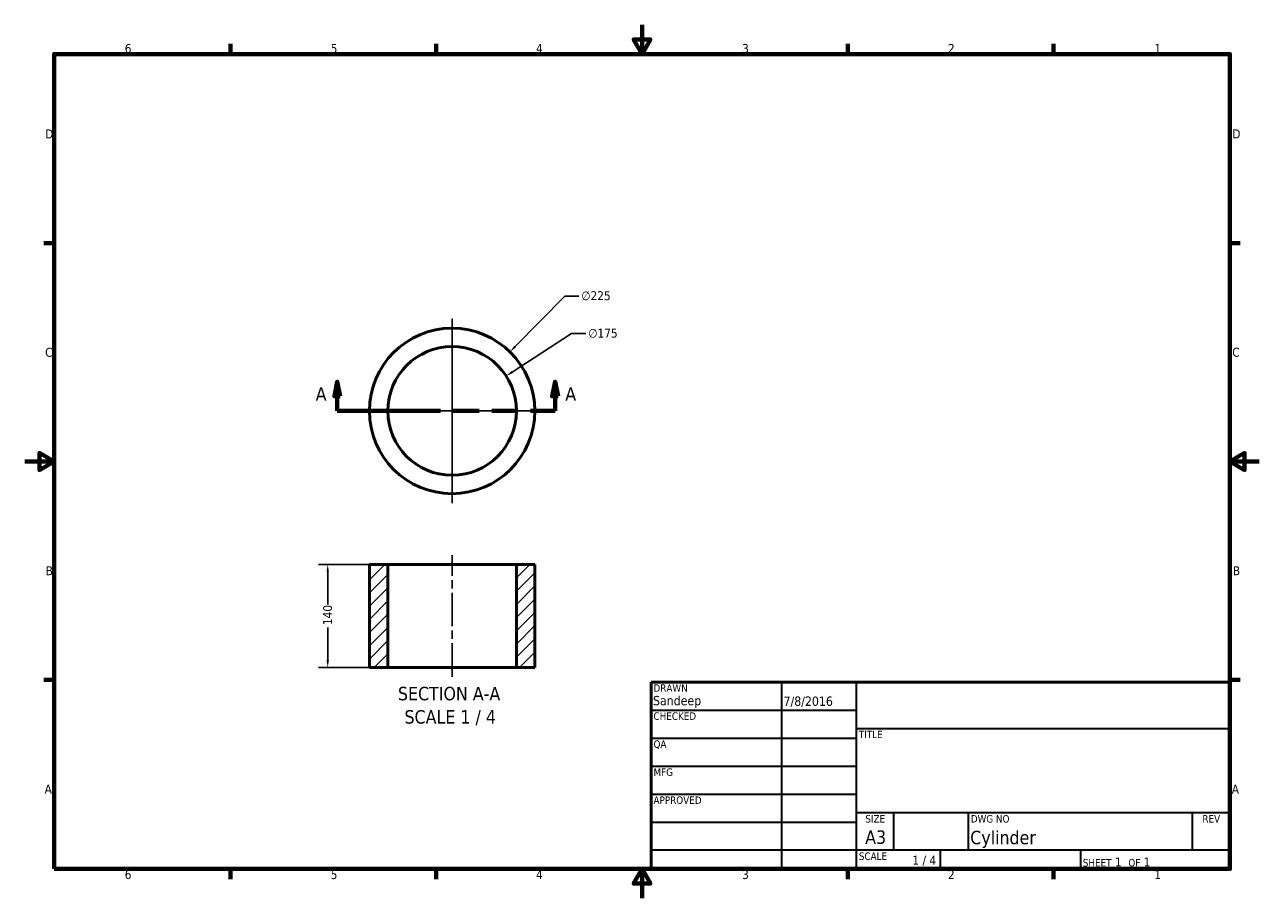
# Model space of a CAD drawing. Header units: millimetres. Extents: x 0 to 1680, y 0 to 1188.
import ezdxf
from ezdxf.enums import TextEntityAlignment as Align

# ---------------------------------------------------------------- set-up
doc = ezdxf.new("R2010")
doc.units = ezdxf.units.MM
doc.header["$LTSCALE"] = 4
doc.linetypes.add('CHAIN', pattern=[0.7087, 0.4724, -0.0591, 0.1181, -0.0591])
doc.linetypes.add('DOUBLE_DASH_CHAIN', pattern=[1.2403, 0.6614, -0.0827, 0.1654, -0.0827, 0.1654, -0.0827])
for name, color, linetype, lineweight in [('Border (ANSI)', 7, 'Continuous', 70), ('Center Mark (ANSI)', 7, 'Continuous', 25), ('Centerline (ANSI)', 7, 'Continuous', 25), ('Dimension (ANSI)', 7, 'Continuous', 25), ('Hatch (ANSI)', 7, 'Continuous', 18), ('Section Line (ANSI)', 7, 'DOUBLE_DASH_CHAIN', 70), ('Symbol (ANSI)', 7, 'Continuous', 25), ('Title (ANSI)', 7, 'Continuous', 50), ('Visible (ANSI)', 7, 'Continuous', 50)]:
    doc.layers.add(name, color=color, linetype=linetype, lineweight=lineweight)
doc.styles.add('Label Text (ANSI)', font='tahoma.ttf')
doc.styles.add('Note Text (ANSI)', font='tahoma.ttf')
doc.styles.add('Text Style30', font='tahoma.ttf')
doc.styles.add('Text Style38', font='tahoma.ttf')
doc.styles.add('Text Style39', font='tahoma.ttf')
doc.dimstyles.new('Default - mm (ANSI)', dxfattribs={"dimscale": 4, "dimtxt": 3.048, "dimasz": 2.5, "dimexe": 3.175, "dimexo": 1.6002, "dimgap": 0.8, "dimtad": 0, "dimtoh": 1, "dimrnd": 1e-08, "dimzin": 4, "dimdsep": 46, "dimtxsty": 'Note Text (ANSI)', "dimcen": 0.09, "dimdle": 10, "dimclrd": 256, "dimclre": 256, "dimclrt": 256, "dimadec": 1, "dimazin": 1, "dimtfac": 1, "dimtofl": 0, "dimtmove": 0, "dimatfit": 3, "dimfxl": 1, "dimtolj": 1, "dimtzin": 4, "dimlwd": -1, "dimlwe": -1, "dimarcsym": 0})

# ---------------------------------------------------------------- blocks, each defined once
blk = doc.blocks.new('Borders Default Border')
at = {"layer": 'Border (ANSI)'}
for p, q in [((70, 287), (70, 290.45)), ((140, 287), (140, 290.45)), ((280, 287), (280, 290.45)), ((350, 287), (350, 290.45)), ((10, 222.75), (6.55, 222.75)), ((410, 222.75), (413.45, 222.75)), ((10, 74.25), (6.55, 74.25)), ((410, 74.25), (413.45, 74.25)), ((70, 10), (70, 6.55)), ((140, 10), (140, 6.55)), ((280, 10), (280, 6.55)), ((350, 10), (350, 6.55))]:
    blk.add_line(p, q, dxfattribs=at)
at = {"layer": 'Border (ANSI)', "flags": 128}
for points in [[(210, 297), (210, 287), (207.11, 292), (212.89, 292), (210, 287)], [(10, 10), (10, 287), (410, 287), (410, 10), (10, 10)], [(0, 148.5), (10, 148.5), (5, 151.39), (5, 145.61), (10, 148.5)], [(420, 148.5), (410, 148.5), (415, 151.39), (415, 145.61), (410, 148.5)], [(210, 0), (210, 10), (207.11, 5), (212.89, 5), (210, 10)]]:
    blk.add_lwpolyline(points, dxfattribs=at)
at = {"layer": 'Border (ANSI)', "char_height": 3.05, "attachment_point": 7, "style": 'Note Text (ANSI)'}
for s, insert in [('6', (34.03, 287.34)), ('5', (104.11, 287.34)), ('4', (173.94, 287.4)), ('3', (244.05, 287.34)), ('2', (314.08, 287.4)), ('1', (384.31, 287.4)), ('D', (6.96, 258.35)), ('D', (410.81, 258.35)), ('C', (6.95, 184.05)), ('C', (410.8, 184.05)), ('B', (7.15, 109.85)), ('B', (410.99, 109.85)), ('A', (6.78, 35.6)), ('A', (410.63, 35.6)), ('6', (34.03, 6.49)), ('5', (104.11, 6.49)), ('4', (173.94, 6.55)), ('3', (244.05, 6.49)), ('2', (314.08, 6.55)), ('1', (384.31, 6.55))]:
    blk.add_mtext(s, dxfattribs=dict(at, insert=insert))
blk = doc.blocks.new('Title Blocks ANSI - Large')
at = {"layer": 'Title (ANSI)'}
for p, q in [((127, 189.23), (127, 125.73)), ((323.85, 189.23), (127, 189.23)), ((323.85, 125.73), (323.85, 189.23)), ((127, 125.73), (323.85, 125.73))]:
    blk.add_line(p, q, dxfattribs=at)
at = {"layer": 'Title (ANSI)', "lineweight": 35}
for p, q in [((171.45, 125.73), (171.45, 189.23)), ((196.85, 125.73), (196.85, 189.23)), ((127, 179.7), (196.85, 179.7)), ((196.85, 173.48), (323.85, 173.48)), ((127, 170.18), (196.85, 170.18)), ((127, 160.65), (196.85, 160.65)), ((127, 151.13), (196.85, 151.13)), ((323.85, 144.78), (196.85, 144.78)), ((209.55, 132.08), (209.55, 144.78)), ((234.95, 132.08), (234.95, 144.78)), ((311.15, 132.08), (311.15, 144.78)), ((127, 141.6), (196.85, 141.6)), ((196.85, 132.08), (127, 132.08)), ((323.85, 132.08), (196.85, 132.08)), ((225.3, 132.08), (225.3, 125.73)), ((273.05, 132.08), (273.05, 125.73))]:
    blk.add_line(p, q, dxfattribs=at)
at = {"layer": 'Title (ANSI)', "style": 'Text Style38'}
for s, p in [('DRAWN', (127.76, 188.47)), ('CHECKED', (127.76, 178.94)), ('TITLE', (197.61, 172.72)), ('QA', (127.76, 169.42)), ('MFG', (127.76, 159.89)), ('APPROVED', (127.76, 150.37)), ('DWG NO', (235.71, 144.02)), ('SCALE', (197.61, 131.32))]:
    blk.add_text(s, height=2.54, dxfattribs=at).set_placement(p, align=Align.TOP_LEFT)
for s, p in [('SIZE', (203.2, 144.02)), ('REV', (317.5, 144.02))]:
    blk.add_text(s, height=2.54, dxfattribs=at).set_placement(p, align=Align.TOP_CENTER)
at = {"layer": 'Title (ANSI)', "insert": (273.81, 126.49), "char_height": 3.048, "attachment_point": 7, "style": 'Note Text (ANSI)'}
blk.add_mtext('\\fTahoma|b0|i0;\\H2.5400;SHEET\\fTahoma|b0|i0;\\H3.0480; 1  \\fTahoma|b0|i0;\\H2.5400;OF\\fTahoma|b0|i0;\\H3.0480; 1 ', dxfattribs=at)
at = {"layer": 'Title (ANSI)'}
for tag, p, height, style in [('AUTHOR_001', (127.6, 181.35), 3.17, 'Text Style39'), ('CREATION_DATE_001', (172, 181.16), 3.17, 'Text Style39'), ('Sheet_Size_001', (199.78, 134.24), 4.57, 'Text Style30'), ('PART_NUMBER_001', (235.51, 134.11), 4.57, 'Text Style30'), ('Initial_View_Scale_001', (215.84, 127.15), 3.05, 'Note Text (ANSI)')]:
    blk.add_attdef(tag, p, '', height=height, dxfattribs=dict(at, style=style))
at = {"layer": 'Title (ANSI)', "style": 'Text Style39'}
for tag, p in [('COMPANY', (260.35, 181.36)), ('REVISION_NUMBER', (317.5, 136.52))]:
    blk.add_attdef(tag, text='', height=3.17, dxfattribs=at).set_placement(p, align=Align.MIDDLE_CENTER)
for tag, p in [('CHECKED_BY', (127.76, 170.94)), ('CHECKED_DATE', (172.21, 170.94)), ('MFG_APPROVED_BY', (127.76, 151.89)), ('MFG_APPROVED_DATE', (172.21, 151.89)), ('ENG_APPROVED_BY', (127.76, 142.37)), ('ENG_APPROVAL_DATE', (172.21, 142.37))]:
    blk.add_attdef(tag, text='', height=3.17, dxfattribs=at).set_placement(p, align=Align.BOTTOM_LEFT)
at = {"layer": 'Title (ANSI)', "style": 'Text Style30'}
blk.add_attdef('TITLE', text='', height=4.57, dxfattribs=at).set_placement((197.61, 158.06), align=Align.MIDDLE_LEFT)
blk = doc.blocks.new('2dTransSection0')
at = {"layer": 'Section Line (ANSI)', "linetype": 'Continuous'}
for p, q in [((106.35, 175.69), (105.35, 170.69)), ((106.35, 170.69), (106.35, 175.69)), ((107.35, 170.69), (106.35, 175.69)), ((180.43, 175.69), (179.43, 170.69)), ((180.43, 170.69), (180.43, 175.69)), ((181.43, 170.69), (180.43, 175.69)), ((105.35, 170.69), (107.35, 170.69)), ((106.35, 165.69), (106.35, 170.69)), ((179.43, 170.69), (181.43, 170.69)), ((180.43, 165.69), (180.43, 170.69)), ((106.35, 165.69), (114.68, 165.69)), ((172.09, 165.69), (180.43, 165.69))]:
    blk.add_line(p, q, dxfattribs=at)
at = {"layer": 'Section Line (ANSI)', "linetype": 'DOUBLE_DASH_CHAIN', "ltscale": 13.252275}
blk.add_line((106.35, 165.69), (180.43, 165.69), dxfattribs=at)
at = {"layer": 'Section Line (ANSI)', "linetype": 'Continuous', "flags": 128}
for points in [[(107.35, 170.69), (106.35, 175.69), (105.35, 170.69), (107.35, 170.69)], [(181.43, 170.69), (180.43, 175.69), (179.43, 170.69), (181.43, 170.69)]]:
    blk.add_lwpolyline(points, dxfattribs=at)
at = {"layer": 'Section Line (ANSI)'}
for points in [[(107.35, 170.69), (106.35, 175.69), (105.35, 170.69), (107.35, 170.69)], [(181.43, 170.69), (180.43, 175.69), (179.43, 170.69), (181.43, 170.69)]]:
    blk.add_solid(points, dxfattribs=at)
at = {"layer": 'Section Line (ANSI)', "char_height": 4.57, "attachment_point": 7, "style": 'Label Text (ANSI)'}
for insert in [(98.99, 169.19), (183.9, 169.19)]:
    blk.add_mtext('A', dxfattribs=dict(at, insert=insert))
blk = doc.blocks.new('*D7')
at = {"layer": 'Defpoints', "color": 0, "transparency": 16777216}
for p in [(660.3, 743.1), (502.8, 582.4)]:
    blk.add_point(p, dxfattribs=at)
at = {"layer": 'Dimension (ANSI)', "transparency": 16777216}
for p, q in [((734.8, 819), (667.3, 750.2)), ((754.2, 819), (734.8, 819)), ((581.2, 662.7), (582, 662.7)), ((581.6, 662.4), (581.6, 663.1))]:
    blk.add_line(p, q, dxfattribs=at)
blk.add_solid([(666.2, 751.4), (668.5, 749.1), (660.3, 743.1)], dxfattribs=at)
at = {"layer": 'Dimension (ANSI)', "transparency": 16777216, "insert": (757.4, 825.6), "char_height": 12.19, "attachment_point": 1, "style": 'Note Text (ANSI)'}
blk.add_mtext('\\A1;∅225', dxfattribs=at)
blk = doc.blocks.new('*D8')
at = {"layer": 'Defpoints', "color": 0, "transparency": 16777216}
for p in [(655.1, 710.3), (508.1, 615.2)]:
    blk.add_point(p, dxfattribs=at)
at = {"layer": 'Dimension (ANSI)', "transparency": 16777216}
for p, q in [((744.2, 768), (663.4, 715.7)), ((763.7, 768), (744.2, 768)), ((581.2, 662.7), (582, 662.7)), ((581.6, 662.4), (581.6, 663.1))]:
    blk.add_line(p, q, dxfattribs=at)
blk.add_solid([(662.5, 717.1), (664.4, 714.3), (655.1, 710.3)], dxfattribs=at)
at = {"layer": 'Dimension (ANSI)', "transparency": 16777216, "insert": (766.9, 774.6), "char_height": 12.19, "attachment_point": 1, "style": 'Note Text (ANSI)'}
blk.add_mtext('\\A1;∅175', dxfattribs=at)
blk = doc.blocks.new('*D9')
at = {"layer": 'Defpoints', "color": 0, "transparency": 16777216}
for p in [(494.1, 454), (412.3, 314), (494.1, 314)]:
    blk.add_point(p, dxfattribs=at)
at = {"layer": 'Dimension (ANSI)', "transparency": 16777216}
for p, q in [((487.7, 454), (399.6, 454)), ((412.3, 444), (412.3, 399.6)), ((412.3, 324), (412.3, 368.3)), ((487.7, 314), (399.6, 314))]:
    blk.add_line(p, q, dxfattribs=at)
for points in [[(410.7, 444), (414, 444), (412.3, 454)], [(410.7, 324), (414, 324), (412.3, 314)]]:
    blk.add_solid(points, dxfattribs=at)
at = {"layer": 'Dimension (ANSI)', "transparency": 16777216, "insert": (406, 371.5), "char_height": 12.19, "attachment_point": 1, "rotation": 90, "style": 'Note Text (ANSI)'}
blk.add_mtext('\\A1;140', dxfattribs=at)

msp = doc.modelspace()

# ---------------------------------------------------------------- hatches: boundary and pattern name
at = {"layer": 'Hatch (ANSI)'}
h = msp.add_hatch(dxfattribs=at)
h.set_pattern_fill('ANSI31', color=256, scale=101.6, style=0)
h.set_pattern_definition([(45, (0, 0), (-8.98026, 8.98026), [])])
h.paths.add_polyline_path([(469.1, 453.98), (469.1, 313.98), (494.1, 313.98), (494.1, 453.98)])
h.paths.add_polyline_path([(694.1, 313.98), (694.1, 453.98), (669.1, 453.98), (669.1, 313.98)])

# ---------------------------------------------------------------- linework, layer by layer
at = {"layer": 'Center Mark (ANSI)', "linetype": 'CHAIN', "ltscale": 24.192183}
for p, q in [((581.6, 787.95), (581.6, 537.55)), ((581.6, 762.95), (581.6, 562.55)), ((706.8, 662.75), (456.4, 662.75)), ((681.8, 662.75), (481.4, 662.75))]:
    msp.add_line(p, q, dxfattribs=at)
at = {"layer": 'Centerline (ANSI)', "linetype": 'CHAIN', "ltscale": 24.192183}
msp.add_line((581.6, 301.28), (581.6, 466.68), dxfattribs=at)
at = {"layer": 'Visible (ANSI)'}
for p, q in [((469.1, 453.98), (469.1, 313.98)), ((494.1, 453.98), (469.1, 453.98)), ((494.1, 313.98), (494.1, 453.98)), ((494.1, 453.98), (669.1, 453.98)), ((694.1, 453.98), (669.1, 453.98)), ((669.1, 453.98), (669.1, 313.98)), ((694.1, 313.98), (694.1, 453.98)), ((469.1, 313.98), (494.1, 313.98)), ((669.1, 313.98), (494.1, 313.98)), ((669.1, 313.98), (694.1, 313.98))]:
    msp.add_line(p, q, dxfattribs=at)
for radius in [112.5, 87.5]:
    msp.add_circle((581.6, 662.75), radius, dxfattribs=at)

# ---------------------------------------------------------------- block references
at = {"xscale": 4, "yscale": 4, "zscale": 4}
msp.add_blockref('Borders Default Border', (0, 0), dxfattribs=at)
msp.add_blockref('Title Blocks ANSI - Large', (344.6, -462.92), dxfattribs=at).add_auto_attribs({'AUTHOR_001': 'Sandeep', 'CREATION_DATE_001': '7/8/2016', 'PART_NUMBER_001': 'Cylinder', 'Sheet_Size_001': 'A3', 'Initial_View_Scale_001': '1 / 4'})
at = {"layer": 'Section Line (ANSI)', "xscale": 4, "yscale": 4, "zscale": 4}
msp.add_blockref('2dTransSection0', (0, 0), dxfattribs=at)

# ---------------------------------------------------------------- texts
at = {"layer": 'Symbol (ANSI)', "char_height": 18.288, "attachment_point": 7, "style": 'Label Text (ANSI)'}
for s, insert in [('SECTION A-A', (507.9, 268.92)), ('SCALE 1 / 4', (516.81, 235.22))]:
    msp.add_mtext(s, dxfattribs=dict(at, insert=insert))

# ---------------------------------------------------------------- dimensions: what is measured, and where the dimension line sits
at = {"layer": 'Dimension (ANSI)'}
for p1, p2, picture, middle in [((502.84, 582.41), (660.35, 743.09), '*D7', (777.01, 819)), ((508.14, 615.2), (655.05, 710.3), '*D8', (786.49, 768.03))]:
    dim = msp.add_diameter_dim_2p(p1=p1, p2=p2, dimstyle='Default - mm (ANSI)', override={"dimgap": 0.8, "dimtih": 1, "dimdec": 0, "dimlfac": 1, "dimtol": 0, "dimlim": 0, "dimtp": 0, "dimtm": 0, "dimtdec": 2}, dxfattribs=at)
    dim.commit()
    dim.dimension.update_dxf_attribs({"geometry": picture, "text_midpoint": middle, "dimtype": 163})
dim = msp.add_linear_dim(base=(412.35, 313.98), p1=(494.1, 453.98), p2=(494.1, 313.98), angle=90, dimstyle='Default - mm (ANSI)', override={"dimgap": 0.8, "dimtoh": 0, "dimdec": 0, "dimtol": 0, "dimlim": 0, "dimtp": 0, "dimtm": 0, "dimtdec": 2, "dimatfit": 1}, dxfattribs=at)
dim.commit()
dim.dimension.update_dxf_attribs({"geometry": '*D9', "text_midpoint": (412.35, 383.98), "dimtype": 160})

doc.saveas('drawing.dxf')
